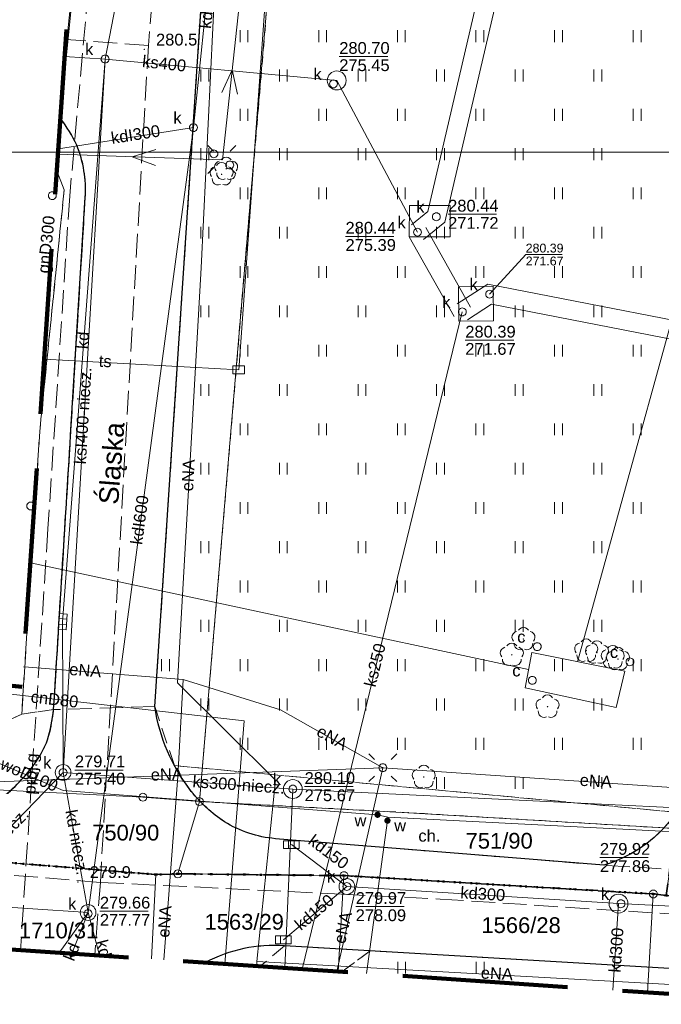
# Model space of a CAD drawing. Extents: x 0 to 6568752, y 0 to 5584302.
# Tile 5 of 74: x 6568253 to 6568293, y 5583946 to 5584008. Entities that reach past the tile are written whole.
import ezdxf
from ezdxf.enums import TextEntityAlignment as Align

# ---------------------------------------------------------------- set-up
doc = ezdxf.new("R2010")
doc.units = 0
doc.header["$PDSIZE"] = 0.75
for name, pattern in [('KROPK2', [1, 0.05, -0.95]), ('KROPK2-2-2', [3.49, 1, -0.47, 0.05, -0.47, 1, -0.5]), ('PRZER1-1', [1, 0.5, -0.5]), ('PRZER2-1', [1.5, 1, -0.5]), ('PRZER3-1', [2, 1.5, -0.5])]:
    doc.linetypes.add(name, pattern=pattern)
doc.layers.get('0').update_dxf_attribs({"linetype": 'CONTINUOUS'})
doc.layers.get('Defpoints').update_dxf_attribs({"linetype": 'CONTINUOUS'})
for name, color, linetype, lineweight in [('EGDE', 7, 'CONTINUOUS', 18), ('EGDE_O', 7, 'CONTINUOUS', 18), ('EGPG', 7, 'CONTINUOUS', 18), ('GELULI_O', 7, 'CONTINUOUS', 18), ('GESGPS', 7, 'CONTINUOUS', 35), ('GESJAE', 7, 'CONTINUOUS', 50), ('GUPPRZ_O', 7, 'CONTINUOUS', 18), ('OTKC', 7, 'CONTINUOUS', 18), ('OTKC_O', 7, 'CONTINUOUS', 18), ('OTKJ', 7, 'CONTINUOUS', 18), ('OTKK', 7, 'CONTINUOUS', 25), ('OTRN', 7, 'CONTINUOUS', 13), ('OTRN_O', 7, 'CONTINUOUS', 13), ('OTZT', 7, 'CONTINUOUS', 18), ('ramka sekcji', 7, 'CONTINUOUS', 18), ('SUEO', 7, 'CONTINUOUS', 18), ('SUPK', 7, 'CONTINUOUS', 18), ('SUPW', 7, 'CONTINUOUS', 18), ('SUPW_O', 7, 'CONTINUOUS', 18), ('zakres', 6, 'PRZER3-1', 106)]:
    doc.layers.add(name, color=color, linetype=linetype, lineweight=lineweight)
for name, color, linetype, lineweight, true_color in [('EGUG', 7, 'CONTINUOUS', 18, 0x008000), ('GELULI', 7, 'CONTINUOUS', 18, 0xfeffff), ('OTZL', 7, 'CONTINUOUS', 18, 0x008000), ('SUCP', 7, 'CONTINUOUS', 18, 0xd200d2), ('SUCP_O', 7, 'CONTINUOUS', 18, 0xd200d2), ('SUEP', 1, 'CONTINUOUS', 18, 0xff0000), ('SUEP_O', 1, 'CONTINUOUS', 18, 0xff0000), ('SUGP', 7, 'CONTINUOUS', 18, 0xbfbf00), ('SUGP_O', 7, 'CONTINUOUS', 18, 0xbfbf00), ('SUKK', 7, 'CONTINUOUS', 18, 0x803300), ('SUKP', 7, 'CONTINUOUS', 18, 0x803300), ('SUKP_O', 7, 'CONTINUOUS', 18, 0x803300), ('SUKS', 7, 'CONTINUOUS', 18, 0x803300), ('SUKS_O', 7, 'CONTINUOUS', 18, 0x803300), ('SUTP', 7, 'CONTINUOUS', 18, 0xff9100), ('SUTP_O', 7, 'CONTINUOUS', 18, 0xff9100), ('SUWP', 5, 'CONTINUOUS', 18, 0x0000ff), ('SUWP_O', 5, 'CONTINUOUS', 18, 0x0000ff), ('SUWW', 5, 'CONTINUOUS', 18, 0x0000ff), ('SUWW_O', 5, 'CONTINUOUS', 18, 0x0000ff)]:
    doc.layers.add(name, color=color, linetype=linetype, lineweight=lineweight, true_color=true_color)
doc.styles.add('Arial', font='arial.ttf')
doc.styles.add('GEO-INFO', font='arial.ttf')
doc.dimstyles.get("Standard").update_dxf_attribs({"dimtxt": 0.18, "dimasz": 0.18, "dimexe": 0.18, "dimexo": 0.0625, "dimgap": 0.09, "dimtad": 0, "dimtih": 1, "dimtoh": 1, "dimdec": 4, "dimzin": 0, "dimdsep": 46, "dimtxsty": 'Standard', "dimcen": 0.09, "dimadec": 0, "dimazin": 0, "dimtfac": 1, "dimtdec": 4, "dimtofl": 0, "dimtmove": 0, "dimatfit": 3, "dimfxl": 0, "dimtolj": 1, "dimtzin": 0, "dimarcsym": 0})

# ---------------------------------------------------------------- blocks, each defined once
blk = doc.blocks.new('D_GSPRDL1')
blk.add_hatch(color=0).paths.add_polyline_path([(0, -0.045), (0.013906, -0.042798), (0.02645, -0.036406), (0.036406, -0.02645), (0.042798, -0.013906), (0.045, 0), (0.042798, 0.013906), (0.036406, 0.02645), (0.02645, 0.036406), (0.013906, 0.042798), (0, 0.045), (-0.013906, 0.042798), (-0.02645, 0.036406), (-0.036406, 0.02645), (-0.042798, 0.013906), (-0.045, 0), (-0.042798, -0.013906), (-0.036406, -0.02645), (-0.02645, -0.036406), (-0.013906, -0.042798)])
at = {"color": 0}
for points in [[(-0.324277, 0.563333), (-0.240553, 0.662679), (-0.127956, 0.727494), (0, 0.75), (0.127956, 0.727494), (0.240553, 0.662679), (0.324277, 0.563333)], [(-0.635969, -0.134326), (-0.70458, -0.024001), (-0.731429, 0.103115), (-0.713292, 0.231763), (-0.652348, 0.346501), (-0.55591, 0.433559), (-0.435555, 0.482485)], [(0.435555, 0.482485), (0.55591, 0.433559), (0.652348, 0.346501), (0.713292, 0.231763), (0.731429, 0.103115), (0.70458, -0.024001), (0.635969, -0.134326)], [(-0.068773, -0.646351), (-0.194901, -0.677512), (-0.324092, -0.663766), (-0.440839, -0.606763), (-0.531129, -0.513345), (-0.584125, -0.394725), (-0.593465, -0.265141)], [(0.593465, -0.265141), (0.584125, -0.394725), (0.531129, -0.513345), (0.440839, -0.606763), (0.324092, -0.663766), (0.194901, -0.677512), (0.068773, -0.646351)]]:
    blk.add_lwpolyline(points, dxfattribs=at)
blk = doc.blocks.new('D_GSPWPN1')
blk.add_hatch(color=0).paths.add_polyline_path([(-0.045, 0), (-0.043467, -0.011647), (-0.038971, -0.0225), (-0.03182, -0.03182), (-0.0225, -0.038971), (-0.011647, -0.043467), (0, -0.045), (0.011647, -0.043467), (0.0225, -0.038971), (0.03182, -0.03182), (0.038971, -0.0225), (0.043467, -0.011647), (0.045, 0), (0.043467, 0.011647), (0.038971, 0.0225), (0.03182, 0.03182), (0.0225, 0.038971), (0.011647, 0.043467), (0, 0.045), (-0.011647, 0.043467), (-0.0225, 0.038971), (-0.03182, 0.03182), (-0.038971, 0.0225), (-0.043467, 0.011647)])
blk = doc.blocks.new('D_GUPIKP1_3')
at = {"color": 0}
blk.add_lwpolyline([(0.375, -0.25), (-0.375, -0.25), (-0.375, 0.25), (0.375, 0.25)], close=True, dxfattribs=at)
blk = doc.blocks.new('D_GUPWZA1')
blk.add_hatch(color=0).paths.add_polyline_path([(-0.2, 0), (-0.193185, -0.051764), (-0.173205, -0.1), (-0.141421, -0.141421), (-0.1, -0.173205), (-0.051764, -0.193185), (0, -0.2), (0.051764, -0.193185), (0.1, -0.173205), (0.141421, -0.141421), (0.173205, -0.1), (0.193185, -0.051764), (0.2, 0), (0.193185, 0.051764), (0.173205, 0.1), (0.141421, 0.141421), (0.1, 0.173205), (0.051764, 0.193185), (0, 0.2), (-0.051764, 0.193185), (-0.1, 0.173205), (-0.141421, 0.141421), (-0.173205, 0.1), (-0.193185, 0.051764)])
blk = doc.blocks.new('D_GUPIWZ1_1')
at = {"color": 0}
blk.add_lwpolyline([(0, 0.25), (0.064705, 0.241481), (0.125, 0.216506), (0.176777, 0.176777), (0.216506, 0.125), (0.241481, 0.064705), (0.25, 0), (0.241481, -0.064705), (0.216506, -0.125), (0.176777, -0.176777), (0.125, -0.216506), (0.064705, -0.241481), (0, -0.25), (-0.064705, -0.241481), (-0.125, -0.216506), (-0.176777, -0.176777), (-0.216506, -0.125), (-0.241481, -0.064705), (-0.25, 0), (-0.241481, 0.064705), (-0.216506, 0.125), (-0.176777, 0.176777), (-0.125, 0.216506), (-0.064705, 0.241481)], close=True, dxfattribs=at)
blk = doc.blocks.new('D_GUPKKS1')
at = {"color": 0}
blk.add_lwpolyline([(0.5, -0.25), (-0.5, -0.25), (-0.5, 0.25), (0.5, 0.25)], close=True, dxfattribs=at)
for points in [[(-0.175, -0.25), (-0.175, 0.25)], [(0.175, -0.25), (0.175, 0.25)]]:
    blk.add_lwpolyline(points, dxfattribs=at)
blk = doc.blocks.new('D_GUPKSD1_1')
at = {"color": 0}
blk.add_lwpolyline([(0, 0.25), (0.064705, 0.241481), (0.125, 0.216506), (0.176777, 0.176777), (0.216506, 0.125), (0.241481, 0.064705), (0.25, 0), (0.241481, -0.064705), (0.216506, -0.125), (0.176777, -0.176777), (0.125, -0.216506), (0.064705, -0.241481), (0, -0.25), (-0.064705, -0.241481), (-0.125, -0.216506), (-0.176777, -0.176777), (-0.216506, -0.125), (-0.241481, -0.064705), (-0.25, 0), (-0.241481, 0.064705), (-0.216506, 0.125), (-0.176777, 0.176777), (-0.125, 0.216506), (-0.064705, 0.241481)], close=True, dxfattribs=at)
blk = doc.blocks.new('D_GEPPGD1_1')
at = {"color": 0}
blk.add_lwpolyline([(0, 0.25), (0.077254, 0.237764), (0.146946, 0.202254), (0.202254, 0.146946), (0.237764, 0.077254), (0.25, 0), (0.237764, -0.077254), (0.202254, -0.146946), (0.146946, -0.202254), (0.077254, -0.237764), (0, -0.25), (-0.077254, -0.237764), (-0.146946, -0.202254), (-0.202254, -0.146946), (-0.237764, -0.077254), (-0.25, 0), (-0.237764, 0.077254), (-0.202254, 0.146946), (-0.146946, 0.202254), (-0.077254, 0.237764)], close=True, dxfattribs=at)
blk = doc.blocks.new('D_GEPPGD1_2')
blk.add_hatch(color=0).paths.add_polyline_path([(0, -0.045), (0.013906, -0.042798), (0.02645, -0.036406), (0.036406, -0.02645), (0.042798, -0.013906), (0.045, 0), (0.042798, 0.013906), (0.036406, 0.02645), (0.02645, 0.036406), (0.013906, 0.042798), (0, 0.045), (-0.013906, 0.042798), (-0.02645, 0.036406), (-0.036406, 0.02645), (-0.042798, 0.013906), (-0.045, 0), (-0.042798, -0.013906), (-0.036406, -0.02645), (-0.02645, -0.036406), (-0.013906, -0.042798)])
blk = doc.blocks.new('D_GUPELA2')
blk.add_hatch(color=0).paths.add_polyline_path([(-0.001087, 0.044987), (0.011881, 0.043403), (0.021281, 0.03965), (0.030065, 0.033482), (0.038133, 0.023893), (0.043117, 0.012881), (0.044986, 0.001113), (0.044323, -0.007777), (0.040557, -0.019497), (0.033417, -0.030138), (0.024849, -0.037517), (0.013788, -0.042836), (0.002013, -0.044955), (-0.00982, -0.043916), (-0.020466, -0.040077), (-0.029541, -0.033946), (-0.036867, -0.025804), (-0.04187, -0.01649), (-0.04461, -0.005909), (-0.044532, 0.006476), (-0.041285, 0.017903), (-0.034764, 0.028574), (-0.024479, 0.03776), (-0.013449, 0.042943)])
at = {"color": 0}
for points in [[(-0.883883, 0.883883), (-0.53033, 0.53033)], [(0.883883, 0.883883), (0.53033, 0.53033)], [(-0.883883, -0.883883), (-0.53033, -0.53033)], [(0.883883, -0.883883), (0.53033, -0.53033)]]:
    blk.add_lwpolyline(points, dxfattribs=at)
blk = doc.blocks.new('D_GUPELA1')
at = {"color": 0}
blk.add_lwpolyline([(0, 0.25), (0.064705, 0.241481), (0.125, 0.216506), (0.176777, 0.176777), (0.216506, 0.125), (0.241481, 0.064705), (0.25, 0), (0.241481, -0.064705), (0.216506, -0.125), (0.176777, -0.176777), (0.125, -0.216506), (0.064705, -0.241481), (0, -0.25), (-0.064705, -0.241481), (-0.125, -0.216506), (-0.176777, -0.176777), (-0.216506, -0.125), (-0.241481, -0.064705), (-0.25, 0), (-0.241481, 0.064705), (-0.216506, 0.125), (-0.176777, 0.176777), (-0.125, 0.216506), (-0.064705, 0.241481)], close=True, dxfattribs=at)
blk = doc.blocks.new('D_SUEP1')
at = {"color": 0}
blk.add_lwpolyline([(-0.75, -0.5), (0.75, 0), (-0.75, 0.5)], dxfattribs=at)
blk = doc.blocks.new('D_GSSUTR1')
at = {"color": 0}
for points in [[(-0.25666, 0.36165), (-0.25666, -0.38835)], [(0.24334, -0.38835), (0.24334, 0.36165)]]:
    blk.add_lwpolyline(points, dxfattribs=at)
blk = doc.blocks.new('*D45')
at = {"layer": 'Defpoints', "color": 0}
for p in [(6568647.5, 5584150), (6568650, 5584150), (0, 0)]:
    blk.add_point(p, dxfattribs=at)
at = {"layer": 'ramka sekcji', "color": 0, "lineweight": -2}
blk.add_line((6568649.938, 5584150), (6568647.5, 5584150), dxfattribs=at)
at = {"layer": 'ramka sekcji', "color": 0, "insert": (6568644.106, 5584150), "char_height": 0.75, "attachment_point": 5, "style": 'GEO-INFO'}
blk.add_mtext('\\A1;5584150.0000', dxfattribs=at)
blk = doc.blocks.new('*D46')
at = {"layer": 'Defpoints', "color": 0}
for p in [(6568650, 5584152.5), (6568650, 5584150), (0, 0)]:
    blk.add_point(p, dxfattribs=at)
at = {"layer": 'ramka sekcji', "color": 0, "lineweight": -2}
blk.add_line((6568650, 5584150.062), (6568650, 5584152.5), dxfattribs=at)
at = {"layer": 'ramka sekcji', "color": 0, "insert": (6568650, 5584155.896), "char_height": 0.75, "attachment_point": 5, "rotation": 90, "style": 'GEO-INFO'}
blk.add_mtext('\\A1;6568650.0000', dxfattribs=at)
blk = doc.blocks.new('*D47')
at = {"layer": 'Defpoints', "color": 0}
for p in [(6568250, 5584200), (6568252.5, 5584200), (0, 0)]:
    blk.add_point(p, dxfattribs=at)
at = {"layer": 'ramka sekcji', "color": 0, "lineweight": -2}
blk.add_line((6568250.062, 5584200), (6568252.5, 5584200), dxfattribs=at)
at = {"layer": 'ramka sekcji', "color": 0, "insert": (6568255.894, 5584200), "char_height": 0.75, "attachment_point": 5, "style": 'GEO-INFO'}
blk.add_mtext('\\A1;5584200.0000', dxfattribs=at)

msp = doc.modelspace()

# ---------------------------------------------------------------- linework, layer by layer
at = {"layer": 'EGDE', "linetype": 'Continuous', "elevation": 10.22}
for points in [[(6568313.01263, 5584273.831), (6568310.11, 5584225.76), (6568304.98, 5584210.19), (6568294.18308, 5584175.87843), (6568288.97096, 5584157.39984), (6568285.97392, 5584140.08989), (6568280.79901, 5584114.07121), (6568278.61678, 5584101.82214), (6568277.46122, 5584095.26675), (6568274.3496, 5584077.53529), (6568271.58328, 5584050.08752), (6568268.42617, 5584011.06381), (6568263.9809, 5583958.70246)], [(6568249.79986, 5583959.50681), (6568260.38712, 5583958.97618), (6568263.9809, 5583958.70246), (6568262.61008, 5583954.10444), (6568261.2106, 5583954.0564), (6568251.21944, 5583954.86774), (6568249.43294, 5583955.01221)], [(6568263.9809, 5583958.70246), (6568260.38712, 5583958.97618), (6568249.79986, 5583959.50681)], [(6568250.80231, 5583949.3752), (6568251.21944, 5583954.86774), (6568261.2106, 5583954.0564), (6568260.92788, 5583948.69127)], [(6568260.92788, 5583948.69127), (6568261.2106, 5583954.0564)], [(6568261.2106, 5583954.0564), (6568262.61008, 5583954.10444), (6568273.1723, 5583953.99051), (6568272.80464, 5583947.88906)], [(6568272.80464, 5583947.88906), (6568273.1723, 5583953.99051)], [(6568273.1723, 5583953.99051), (6568292.84874, 5583952.82392), (6568292.46984, 5583946.56078)], [(6568292.46984, 5583946.56078), (6568292.84874, 5583952.82392)], [(6568292.84874, 5583952.82392), (6568293.66008, 5583952.72437), (6568329.64942, 5583950.6479), (6568329.25646, 5583944.07604)]]:
    msp.add_lwpolyline(points, dxfattribs=at)
for points in [[(6568295.92847, 5583986.21622), (6568294.32233, 5583957.98331), (6568294.26523, 5583956.9825), (6568277.26098, 5583957.9935), (6568263.9809, 5583958.70246), (6568268.42617, 5584011.06381), (6568271.58328, 5584050.08752), (6568274.3496, 5584077.53529), (6568277.46122, 5584095.26675), (6568302.13672, 5584090.3243), (6568300.13923, 5584056.76596)], [(6568263.9809, 5583958.70246), (6568277.26098, 5583957.9935), (6568294.26523, 5583956.9825), (6568293.66008, 5583952.72437), (6568292.84874, 5583952.82392), (6568273.1723, 5583953.99051), (6568262.61008, 5583954.10444)]]:
    msp.add_lwpolyline(points, close=True, dxfattribs=at)
at = {"layer": 'EGUG', "linetype": 'PRZER1-1', "lineweight": 18, "elevation": 10.08}
for points in [[(6568482.90911, 5583944.55214), (6568370.44353, 5583952.88368), (6568294.32233, 5583957.98331), (6568294.26523, 5583956.9825), (6568277.26098, 5583957.9935), (6568263.9809, 5583958.70246), (6568268.42617, 5584011.06381), (6568271.58328, 5584050.08752), (6568274.3496, 5584077.53529), (6568277.46122, 5584095.26675), (6568302.13672, 5584090.3243), (6568320.72616, 5584086.59352), (6568329.45932, 5584084.84591), (6568374.48985, 5584081.95589), (6568374.92948, 5584088.19204), (6568375.19, 5584092.43), (6568377.65, 5584132.3), (6568371.2, 5584132.71), (6568369.87809, 5584134.81056), (6568369.45834, 5584137.11533), (6568375.25714, 5584238.8479)], [(6568268.42617, 5584011.06381), (6568263.9809, 5583958.70246), (6568277.26098, 5583957.9935), (6568294.26523, 5583956.9825), (6568294.32233, 5583957.98331), (6568370.44353, 5583952.88368), (6568482.90911, 5583944.55214)], [(6568593.99258, 5583935.5803), (6568581.68298, 5583936.28424), (6568555.7519, 5583937.77022), (6568518.83334, 5583939.77466), (6568501.75009, 5583940.70461), (6568484.61672, 5583941.64391), (6568470.18479, 5583942.48802), (6568455.74272, 5583943.342), (6568440.05974, 5583944.25999), (6568422.02493, 5583945.3077), (6568384.89553, 5583947.37946), (6568347.08402, 5583949.61245), (6568329.64942, 5583950.6479), (6568293.66008, 5583952.72437), (6568292.84874, 5583952.82392), (6568273.1723, 5583953.99051), (6568262.61008, 5583954.10444), (6568261.2106, 5583954.0564), (6568251.21944, 5583954.86774), (6568249.43294, 5583955.01221)], [(6568249.43294, 5583955.01221), (6568251.21944, 5583954.86774), (6568261.2106, 5583954.0564), (6568262.61008, 5583954.10444), (6568273.1723, 5583953.99051), (6568292.84874, 5583952.82392), (6568293.66008, 5583952.72437), (6568329.64942, 5583950.6479), (6568347.08402, 5583949.61245), (6568384.89553, 5583947.37946), (6568422.02493, 5583945.3077), (6568440.05974, 5583944.25999), (6568455.74272, 5583943.342), (6568470.18479, 5583942.48802), (6568484.61672, 5583941.64391), (6568501.75009, 5583940.70461), (6568518.83334, 5583939.77466), (6568555.7519, 5583937.77022), (6568581.68298, 5583936.28424), (6568593.99258, 5583935.5803)]]:
    msp.add_lwpolyline(points, dxfattribs=at)
at = {"layer": 'GELULI', "linetype": 'PRZER3-1', "lineweight": 18, "elevation": 9.97}
for points in [[(6568319.19104, 5584273.59118), (6568317.37316, 5584268.23555), (6568309.68055, 5584250.53856), (6568289.86245, 5584190.47418), (6568285.07942, 5584172.75901), (6568279.69204, 5584149.0357), (6568272.77184, 5584111.16796), (6568271.26664, 5584099.36855), (6568266.94368, 5584075.42787), (6568264.14881, 5584047.52502), (6568260.73474, 5584006.78646), (6568257.68002, 5583953.56117), (6568257.32084, 5583948.9349)], [(6568260.73474, 5584006.78646), (6568255.47813, 5584007.17226)], [(6568257.68002, 5583953.56117), (6568249.36957, 5583954.23595)], [(6568257.68002, 5583953.56117), (6568273.02018, 5583952.80804), (6568279.28752, 5583952.50034), (6568361.27954, 5583947.19007), (6568366.57688, 5583946.84984), (6568459.54165, 5583940.8789), (6568479.59264, 5583939.22807), (6568523.93079, 5583935.57764), (6568539.24255, 5583934.31701), (6568593.60366, 5583930.81428)]]:
    msp.add_lwpolyline(points, dxfattribs=at)
at = {"layer": 'GESGPS', "linetype": 'KROPK2-2-2', "lineweight": 35, "elevation": 10.1}
for points in [[(6568361.59535, 5584252.09289), (6568361.26341, 5584250.74162), (6568355.87516, 5584228.80739), (6568343.88997, 5584180.27922), (6568337.0279, 5584152.47866), (6568332.74, 5584135.02), (6568331.91463, 5584131.76118), (6568322.71334, 5584094.57975), (6568320.72616, 5584086.59352), (6568319.9193, 5584083.24287), (6568307.93382, 5584034.73468), (6568295.92847, 5583986.21622), (6568294.32233, 5583957.98331), (6568294.26523, 5583956.9825), (6568293.66008, 5583952.72437), (6568292.84874, 5583952.82392), (6568273.1723, 5583953.99051), (6568262.61008, 5583954.10444), (6568261.2106, 5583954.0564), (6568251.21944, 5583954.86774), (6568249.43294, 5583955.01221)], [(6568249.43294, 5583955.01221), (6568251.21944, 5583954.86774), (6568261.2106, 5583954.0564), (6568262.61008, 5583954.10444), (6568273.1723, 5583953.99051), (6568292.84874, 5583952.82392), (6568293.66008, 5583952.72437), (6568329.64942, 5583950.6479), (6568347.08402, 5583949.61245), (6568384.89553, 5583947.37946), (6568422.02493, 5583945.3077), (6568440.05974, 5583944.25999), (6568455.74272, 5583943.342), (6568470.18479, 5583942.48802), (6568484.61672, 5583941.64391), (6568501.75009, 5583940.70461), (6568518.83334, 5583939.77466), (6568555.7519, 5583937.77022), (6568581.68298, 5583936.28424), (6568593.99258, 5583935.5803)]]:
    msp.add_lwpolyline(points, dxfattribs=at)
at = {"layer": 'GESJAE', "linetype": 'KROPK2', "lineweight": 50, "elevation": 10.22}
for points in [[(6568593.99258, 5583935.5803), (6568581.68298, 5583936.28424), (6568555.7519, 5583937.77022), (6568518.83334, 5583939.77466), (6568501.75009, 5583940.70461), (6568484.61672, 5583941.64391), (6568470.18479, 5583942.48802), (6568455.74272, 5583943.342), (6568440.05974, 5583944.25999), (6568422.02493, 5583945.3077), (6568384.89553, 5583947.37946), (6568347.08402, 5583949.61245), (6568329.64942, 5583950.6479), (6568293.66008, 5583952.72437), (6568292.84874, 5583952.82392), (6568273.1723, 5583953.99051), (6568262.61008, 5583954.10444), (6568261.2106, 5583954.0564), (6568251.21944, 5583954.86774), (6568249.43294, 5583955.01221)], [(6568249.43294, 5583955.01221), (6568251.21944, 5583954.86774), (6568261.2106, 5583954.0564), (6568262.61008, 5583954.10444), (6568273.1723, 5583953.99051), (6568292.84874, 5583952.82392), (6568293.66008, 5583952.72437), (6568329.64942, 5583950.6479), (6568347.08402, 5583949.61245), (6568384.89553, 5583947.37946), (6568422.02493, 5583945.3077), (6568440.05974, 5583944.25999), (6568455.74272, 5583943.342), (6568470.18479, 5583942.48802), (6568484.61672, 5583941.64391), (6568501.75009, 5583940.70461), (6568518.83334, 5583939.77466), (6568555.7519, 5583937.77022), (6568581.68298, 5583936.28424), (6568593.99258, 5583935.5803)]]:
    msp.add_lwpolyline(points, dxfattribs=at)
at = {"layer": 'GUPPRZ_O', "linetype": 'Continuous', "lineweight": 13, "elevation": 10.8, "flags": 128}
for points in [[(6568272.87389, 5584006.07771), (6568275.95389, 5584006.07771)], [(6568279.8, 5583996.04554), (6568282.88, 5583996.04554)], [(6568273.27171, 5583994.64257), (6568276.35171, 5583994.64257)], [(6568282.4371, 5583990.96665), (6568284.73349, 5583993.48719), (6568287.05349, 5583993.48719)], [(6568280.88964, 5583988.0343), (6568283.96964, 5583988.0343)], [(6568256.06, 5583960.70554), (6568259.14, 5583960.70554)], [(6568270.67187, 5583959.6486), (6568273.75187, 5583959.6486)], [(6568289.45077, 5583955.14155), (6568292.53077, 5583955.14155)], [(6568273.92038, 5583952.01712), (6568277.00038, 5583952.01712)], [(6568257.65, 5583951.72554), (6568260.73, 5583951.72554)]]:
    msp.add_lwpolyline(points, dxfattribs=at)
at = {"layer": 'OTKC', "linetype": 'PRZER2-1', "lineweight": 18, "elevation": 10.18}
for points in [[(6568255.13861, 5584002.14116, -0.01334206), (6568255.42, 5584001.76, -0.05908629), (6568256.18, 5584000.44, -0.11400646), (6568256.72, 5583997.13), (6568255.79, 5583982), (6568254.8, 5583966.02), (6568254.71, 5583964.55), (6568252.68, 5583964.26), (6568253.82, 5583982.23), (6568255.38, 5583997.6), (6568254.91454, 5583998.82088)], [(6568250.12057, 5583963.43545), (6568250.87656, 5583963.39521), (6568252.68, 5583964.26), (6568254.71, 5583964.55, -0.0165862), (6568254.59, 5583963.76, -0.05399036), (6568254.32, 5583962.62, -0.04959622), (6568253.63, 5583961.29, -0.07109688), (6568251.5, 5583959.01), (6568249.77142, 5583959.15845)]]:
    msp.add_lwpolyline(points, format="xyb", dxfattribs=at)
msp.add_lwpolyline([(6568268.81, 5583956.34, -0.11600079), (6568265.57, 5583957.41, -0.12527979), (6568262.39, 5583960.99), (6568294.32, 5583958.02, -0.17096594), (6568289.71, 5583954.65)], format="xyb", close=True, dxfattribs=at)
msp.add_lwpolyline([(6568273.03048, 5583947.8738), (6568274.83854, 5583949.21025), (6568269.39, 5583949.53), (6568267.84975, 5583948.22373)], dxfattribs=at)
at = {"layer": 'OTKJ', "linetype": 'PRZER3-1', "lineweight": 18, "elevation": 10.18}
for points in [[(6568265.58, 5584031.75), (6568261.14, 5583964.74), (6568254.71, 5583964.55), (6568254.8, 5583966.02), (6568255.79, 5583982), (6568256.72, 5583997.13, 0.06243338), (6568256.61, 5583998.98, 0.05904139), (6568256.18, 5584000.44, 0.0563499), (6568255.13864, 5584002.14169)], [(6568305.32, 5583953.68), (6568289.71, 5583954.65, 0.29217785), (6568295.74, 5583961.67)]]:
    msp.add_lwpolyline(points, format="xyb", dxfattribs=at)
msp.add_lwpolyline([(6568411.48, 5583940.34), (6568402.93, 5583940.93), (6568396.38, 5583941.36), (6568390.98789, 5583941.71091), (6568361.96, 5583943.6), (6568345.31, 5583944.72), (6568344.62, 5583944.76), (6568343.37, 5583944.84), (6568312.52, 5583946.82), (6568294.95, 5583948.03), (6568274.83854, 5583949.21025), (6568269.39, 5583949.53)], dxfattribs=at)
at = {"layer": 'OTKK', "linetype": 'Continuous', "lineweight": 25, "elevation": 10.18}
for points in [[(6568366.17994, 5583966.25595), (6568362.14, 5583966.51), (6568313.68, 5583969.67), (6568310.89, 5583969.83), (6568296.58, 5583970.72), (6568295.74, 5583961.67, -0.29217785), (6568289.71, 5583954.65), (6568268.81, 5583956.34, -0.11600079), (6568265.57, 5583957.41, -0.07423973), (6568263.46, 5583959.35, -0.12887514), (6568261.14, 5583964.74), (6568265.58, 5584031.75), (6568268.21, 5584056.6), (6568269.75, 5584068.54), (6568273.31, 5584093.29, -0.47390876), (6568276.89, 5584095.36), (6568330.51, 5584084.83)], [(6568249.67183, 5583957.93857, 0.01624603), (6568250.14, 5583958.17, 0.09867863), (6568252.67, 5583960.1, 0.10046338), (6568254.32, 5583962.62, 0.04092811), (6568254.71, 5583964.55, -0.0003626), (6568255.79, 5583982), (6568256.72, 5583997.13, 0.11400646), (6568256.18, 5584000.44, 0.0563499), (6568255.13864, 5584002.14169)], [(6568298.05683, 5583946.18341, 0.17333578), (6568294.95, 5583948.03), (6568269.39, 5583949.53, 0.14058133), (6568264.35766, 5583948.4596)]]:
    msp.add_lwpolyline(points, format="xyb", dxfattribs=at)
at = {"layer": 'OTZT', "color": 7, "linetype": 'PRZER2-1', "lineweight": 18, "elevation": 10.1}
for points in [[(6568367.51, 5584022.93), (6568366.11, 5584001.95), (6568364.74, 5584000.19), (6568310.89, 5583969.83), (6568296.58, 5583970.72), (6568295.74, 5583961.67), (6568294.32, 5583958.02), (6568262.39, 5583960.99), (6568261.14, 5583964.74), (6568265.58, 5584031.75)], [(6568254.91454, 5583998.82088), (6568255.38, 5583997.6), (6568253.82, 5583982.23), (6568252.68, 5583964.26), (6568250.87656, 5583963.39521), (6568250.12057, 5583963.43545)], [(6568274.83854, 5583949.21025), (6568273.03048, 5583947.8738)]]:
    msp.add_lwpolyline(points, dxfattribs=at)
for points in [[(6568264.35766, 5583948.4596, -0.14058133), (6568269.39, 5583949.53), (6568267.84975, 5583948.22373)], [(6568298.05683, 5583946.18341, 0.17333578), (6568294.95, 5583948.03), (6568274.83854, 5583949.21025)]]:
    msp.add_lwpolyline(points, format="xyb", dxfattribs=at)
at = {"layer": 'ramka sekcji'}
msp.add_line((6568400, 5584000), (6568239.20424, 5584000), dxfattribs=at)
at = {"layer": 'SUCP', "linetype": 'Continuous', "lineweight": 18, "elevation": 10.14}
for points in [[(6568296.94857, 5583999.93279), (6568288.01673, 5583967.59265)], [(6568284.92015, 5583967.10646), (6568253.2317, 5583973.88449)], [(6568250.30709, 5583965.7203), (6568266.82437, 5583963.82629), (6568265.58658, 5583948.3766)]]:
    msp.add_lwpolyline(points, dxfattribs=at)
at = {"layer": 'SUEP', "linetype": 'Continuous', "lineweight": 18, "elevation": 10.14}
for points in [[(6568276.06979, 5584093.81871), (6568272.23, 5584060.56), (6568268.71018, 5584029.73457), (6568265.44424, 5583999.50741), (6568254.98592, 5583999.87866)], [(6568256.17146, 5584017.44607), (6568256.4417, 5584017.54991), (6568265.27821, 5584017.09372), (6568264.0933, 5583992.64655), (6568262.58344, 5583966.25504), (6568268.82381, 5583960.05496), (6568267.64219, 5583948.53883)], [(6568252.78523, 5583967.26864), (6568253.0999, 5583967.25294)], [(6568262.95082, 5583966.45979), (6568253.0999, 5583967.25294)], [(6568261.7192, 5583948.63782), (6568262.60028, 5583960.29479), (6568262.95082, 5583966.45979)], [(6568262.95082, 5583966.45979), (6568269.13602, 5583964.53933), (6568275.64401, 5583960.85289)], [(6568275.64401, 5583960.85289), (6568249.8336, 5583959.92012)], [(6568275.64401, 5583960.85289), (6568272.71545, 5583947.89508)], [(6568373.5, 5583954.14), (6568348.4865, 5583955.94402), (6568332.19594, 5583956.98221), (6568302.73068, 5583959.01073), (6568275.64401, 5583960.85289)], [(6568267.64219, 5583948.53883), (6568267.63063, 5583948.23853)], [(6568473.29386, 5583934.34709), (6568473.16984, 5583934.35584), (6568449.33485, 5583936.15886), (6568422.479, 5583938.01297), (6568402.73022, 5583939.35862), (6568381.74001, 5583940.80828), (6568355.01339, 5583942.72407), (6568327.45479, 5583944.78916), (6568298.14637, 5583946.83171), (6568267.64219, 5583948.53883)]]:
    msp.add_lwpolyline(points, dxfattribs=at)
at = {"layer": 'SUGP', "linetype": 'PRZER3-1', "lineweight": 18, "elevation": 10.14}
msp.add_lwpolyline([(6568257.44636, 5584016.26156), (6568255.7306, 5583997.21539), (6568254.34893, 5583976.05089), (6568252.59814, 5583949.2539)], dxfattribs=at)
at = {"layer": 'SUGP', "linetype": 'Continuous', "lineweight": 18, "elevation": 10.14}
msp.add_lwpolyline([(6568255.18225, 5584002.78783), (6568256.5219, 5584016.12427)], dxfattribs=at)
at = {"layer": 'SUKP', "linetype": 'Continuous', "lineweight": 18, "elevation": 10.14}
for points in [[(6568329.71967, 5584200.00489), (6568322.68649, 5584159.52609), (6568312.37167, 5584122.28348), (6568312.05886, 5584121.21045), (6568295.69462, 5584069.91304), (6568288.61341, 5584039.63522), (6568278.51199, 5583996.22529), (6568277.47048, 5583995.37472)], [(6568330.90196, 5584199.79947), (6568323.85869, 5584159.26259), (6568313.52598, 5584121.95539), (6568313.20669, 5584120.86012), (6568296.85228, 5584069.59355), (6568289.78203, 5584039.36259), (6568279.58801, 5583995.55471), (6568278.22952, 5583994.44528)], [(6568259.46, 5584013.58), (6568257.98176, 5584005.91885)], [(6568263.59834, 5584001.56087), (6568264.7331, 5584012.47472)], [(6568257.98176, 5584005.91885), (6568255.28, 5583970.14), (6568255.31, 5583960.55)], [(6568257.98176, 5584005.91885), (6568255.31, 5583960.55)], [(6568255.40523, 5584006.09193), (6568257.98176, 5584005.91885)], [(6568257.98176, 5584005.91885), (6568272.71451, 5584004.55949), (6568277.85, 5583994.91)], [(6568255.00812, 5584000.20765), (6568263.59834, 5584001.56087)], [(6568256.90154, 5583951.64498), (6568263.59834, 5584001.56087)], [(6568278.37303, 5583995.20401), (6568281.22303, 5583990.13401)], [(6568277.32697, 5583994.61599), (6568280.17697, 5583989.54599)], [(6568280.37351, 5583990.34339), (6568282.31396, 5583991.60192), (6568318.90738, 5583984.47181), (6568350.87811, 5583977.50525), (6568403.55573, 5583968.40813), (6568403.16129, 5583965.85161)], [(6568281.02649, 5583989.33661), (6568282.56025, 5583990.33137), (6568318.66486, 5583983.2965), (6568350.64815, 5583976.3272), (6568402.19003, 5583967.42621), (6568401.97532, 5583966.03459)], [(6568270.51129, 5583948.04396), (6568280.7, 5583989.84)], [(6568249.38499, 5583954.42476), (6568255.31, 5583960.55)], [(6568255.31, 5583960.55), (6568269.92187, 5583959.49306)], [(6568256.90154, 5583951.64498), (6568255.31, 5583960.55)], [(6568269.40276, 5583948.11884), (6568269.92187, 5583959.49306)], [(6568269.92187, 5583959.49306), (6568314.42, 5583957.33), (6568338.5, 5583955.97), (6568375.87, 5583953.7)], [(6568269.83, 5583955.96), (6568273.36, 5583953.3)], [(6568269.32, 5583949.91), (6568273.36, 5583953.3)], [(6568273.36, 5583953.3), (6568290.63687, 5583952.20966)], [(6568249.19995, 5583952.15818), (6568256.90154, 5583951.64498)], [(6568290.26325, 5583946.70982), (6568290.63687, 5583952.20966)], [(6568290.63687, 5583952.20966), (6568312.95, 5583951.09)], [(6568255.06985, 5583949.08695), (6568256.90154, 5583951.64498)], [(6568255.8615, 5583949.03347), (6568256.90154, 5583951.64498)], [(6568256.90154, 5583951.64498), (6568257.62631, 5583948.91427)]]:
    msp.add_lwpolyline(points, dxfattribs=at)
at = {"layer": 'SUPK', "linetype": 'Continuous', "lineweight": 18, "elevation": 10.14}
for points in [[(6568272.71451, 5584003.95949, -1), (6568272.71451, 5584005.15949, -1)], [(6568255.31, 5583960.05, -1), (6568255.31, 5583961.05, -1)], [(6568269.92187, 5583958.89306, -1), (6568269.92187, 5583960.09306, -1)], [(6568273.36, 5583952.8, -1), (6568273.36, 5583953.8, -1)], [(6568290.63687, 5583951.60966, -1), (6568290.63687, 5583952.80966, -1)], [(6568256.90154, 5583951.14498, -1), (6568256.90154, 5583952.14498, -1)]]:
    msp.add_lwpolyline(points, format="xyb", close=True, dxfattribs=at)
for points in [[(6568277.32697, 5583994.61599), (6568279.93416, 5583994.61599), (6568279.93416, 5583996.61235), (6568277.33875, 5583996.61235)], [(6568280.48791, 5583989.24035), (6568282.68803, 5583989.26859), (6568282.65983, 5583991.46608), (6568280.45971, 5583991.43784)], [(6568291.03, 5583966.99), (6568290.48, 5583964.69), (6568284.69, 5583965.94), (6568285.13, 5583968.17)]]:
    msp.add_lwpolyline(points, close=True, dxfattribs=at)
at = {"layer": 'SUTP', "linetype": 'Continuous', "lineweight": 18, "elevation": 10.14}
msp.add_lwpolyline([(6568274.77469, 5584086.60546), (6568274.49078, 5584066.58626), (6568271.68489, 5584036.7778), (6568268.25018, 5584010.75152), (6568266.47714, 5583986.15676), (6568254.10617, 5583986.84239)], dxfattribs=at)
at = {"layer": 'SUWP', "linetype": 'Continuous', "lineweight": 18, "elevation": 10.14}
for points in [[(6568255.30039, 5584004.53848), (6568257.67762, 5584028.179), (6568263.44795, 5584079.19839)], [(6568250.94738, 5583961.24964), (6568255.31129, 5583959.40081)], [(6568255.31129, 5583959.40081), (6568275.31, 5583957.86), (6568275.95446, 5583957.71664), (6568311.65073, 5583955.87641)], [(6568275.95446, 5583957.71664), (6568275.93743, 5583957.48641), (6568274.61607, 5583947.7667)]]:
    msp.add_lwpolyline(points, dxfattribs=at)
at = {"layer": 'zakres', "ltscale": 7}
msp.add_lwpolyline([(6568419.28314, 5584244.20999), (6568355.04246, 5584262.48696), (6568313.61581, 5584275.31799), (6568306.59555, 5584258.01123), (6568299.2612, 5584234.56823), (6568280.6299, 5584172.98146), (6568276.44824, 5584154.31965), (6568267.58948, 5584107.60505), (6568261.88828, 5584068.50066), (6568256.46359, 5584021.7748), (6568252.69909, 5583965.99225), (6568250.34937, 5583966.23815), (6568248.9828, 5583949.49809), (6568593.23088, 5583926.24598)], dxfattribs=at)

# ---------------------------------------------------------------- block references
at = {"layer": 'EGPG', "linetype": 'Continuous', "lineweight": 18}
for name, p in [('D_GEPPGD1_1', (6568254.62348, 5583997.2349, 10.24)), ('D_GEPPGD1_1', (6568253.24786, 5583977.49564, 10.24)), ('D_GEPPGD1_1', (6568260.38712, 5583958.97618, 10.24)), ('D_GEPPGD1_1', (6568263.9809, 5583958.70246, 10.24)), ('D_GEPPGD1_2', (6568277.26098, 5583957.9935, 10.24)), ('D_GEPPGD1_2', (6568261.2106, 5583954.0564, 10.24)), ('D_GEPPGD1_1', (6568262.61008, 5583954.10444, 10.24)), ('D_GEPPGD1_1', (6568273.1723, 5583953.99051, 10.24)), ('D_GEPPGD1_1', (6568292.84874, 5583952.82392, 10.24))]:
    msp.add_blockref(name, p, dxfattribs=at)
at = {"layer": 'OTRN', "linetype": 'Continuous', "lineweight": 13}
for p in [(6568260.47, 5584006.53, 10.08), (6568256.25, 5583953.59, 10.08)]:
    msp.add_blockref('D_GSPWPN1', p, dxfattribs=at)
at = {"layer": 'OTZL', "linetype": 'Continuous', "lineweight": 18}
for p in [(6568265.68, 5583998.94, 10.12), (6568265.39, 5583998.59, 10.12), (6568284.59, 5583969.03, 10.12), (6568283.85, 5583968.03, 10.12), (6568288.58, 5583968.29, 10.12), (6568289.26, 5583968.17, 10.12), (6568290.27, 5583967.87, 10.12), (6568290.6, 5583967.76, 10.12), (6568286.12, 5583964.73, 10.12), (6568278.25, 5583960.26, 10.12)]:
    msp.add_blockref('D_GSPRDL1', p, dxfattribs=at)
at = {"layer": 'OTZT', "color": 7, "linetype": 'Continuous', "lineweight": 18}
for p in [(6568266.825, 5584007.38753, 10.1), (6568271.825, 5584007.38753, 10.1), (6568276.825, 5584007.38753, 10.1), (6568281.825, 5584007.38753, 10.1), (6568286.825, 5584007.38753, 10.1), (6568291.825, 5584007.38753, 10.1), (6568264.325, 5584004.88753, 10.1), (6568269.325, 5584004.88753, 10.1), (6568274.325, 5584004.88753, 10.1), (6568279.325, 5584004.88753, 10.1), (6568284.325, 5584004.88753, 10.1), (6568289.325, 5584004.88753, 10.1), (6568266.825, 5584002.38753, 10.1), (6568271.825, 5584002.38753, 10.1), (6568276.825, 5584002.38753, 10.1), (6568281.825, 5584002.38753, 10.1), (6568286.825, 5584002.38753, 10.1), (6568291.825, 5584002.38753, 10.1), (6568264.325, 5583999.88753, 10.1), (6568269.325, 5583999.88753, 10.1), (6568274.325, 5583999.88753, 10.1), (6568279.325, 5583999.88753, 10.1), (6568284.325, 5583999.88753, 10.1), (6568289.325, 5583999.88753, 10.1), (6568266.825, 5583997.38753, 10.1), (6568271.825, 5583997.38753, 10.1), (6568276.825, 5583997.38753, 10.1), (6568281.825, 5583997.38753, 10.1), (6568286.825, 5583997.38753, 10.1), (6568291.825, 5583997.38753, 10.1), (6568264.325, 5583994.88753, 10.1), (6568269.325, 5583994.88753, 10.1), (6568274.325, 5583994.88753, 10.1), (6568279.325, 5583994.88753, 10.1), (6568284.325, 5583994.88753, 10.1), (6568289.325, 5583994.88753, 10.1), (6568266.825, 5583992.38753, 10.1), (6568271.825, 5583992.38753, 10.1), (6568276.825, 5583992.38753, 10.1), (6568281.825, 5583992.38753, 10.1), (6568286.825, 5583992.38753, 10.1), (6568291.825, 5583992.38753, 10.1), (6568264.325, 5583989.88753, 10.1), (6568269.325, 5583989.88753, 10.1), (6568274.325, 5583989.88753, 10.1), (6568279.325, 5583989.88753, 10.1), (6568284.325, 5583989.88753, 10.1), (6568289.325, 5583989.88753, 10.1), (6568266.825, 5583987.38753, 10.1), (6568271.825, 5583987.38753, 10.1), (6568276.825, 5583987.38753, 10.1), (6568281.825, 5583987.38753, 10.1), (6568286.825, 5583987.38753, 10.1), (6568291.825, 5583987.38753, 10.1), (6568264.325, 5583984.88753, 10.1), (6568269.325, 5583984.88753, 10.1), (6568274.325, 5583984.88753, 10.1), (6568279.325, 5583984.88753, 10.1), (6568284.325, 5583984.88753, 10.1), (6568289.325, 5583984.88753, 10.1), (6568266.825, 5583982.38753, 10.1), (6568271.825, 5583982.38753, 10.1), (6568276.825, 5583982.38753, 10.1), (6568281.825, 5583982.38753, 10.1), (6568286.825, 5583982.38753, 10.1), (6568291.825, 5583982.38753, 10.1), (6568264.325, 5583979.88753, 10.1), (6568269.325, 5583979.88753, 10.1), (6568274.325, 5583979.88753, 10.1), (6568279.325, 5583979.88753, 10.1), (6568284.325, 5583979.88753, 10.1), (6568289.325, 5583979.88753, 10.1), (6568266.825, 5583977.38753, 10.1), (6568271.825, 5583977.38753, 10.1), (6568276.825, 5583977.38753, 10.1), (6568281.825, 5583977.38753, 10.1), (6568286.825, 5583977.38753, 10.1), (6568291.825, 5583977.38753, 10.1), (6568264.325, 5583974.88753, 10.1), (6568269.325, 5583974.88753, 10.1), (6568274.325, 5583974.88753, 10.1), (6568279.325, 5583974.88753, 10.1), (6568284.325, 5583974.88753, 10.1), (6568289.325, 5583974.88753, 10.1), (6568266.825, 5583972.38753, 10.1), (6568271.825, 5583972.38753, 10.1), (6568276.825, 5583972.38753, 10.1), (6568281.825, 5583972.38753, 10.1), (6568286.825, 5583972.38753, 10.1), (6568291.825, 5583972.38753, 10.1), (6568264.325, 5583969.88753, 10.1), (6568269.325, 5583969.88753, 10.1), (6568274.325, 5583969.88753, 10.1), (6568279.325, 5583969.88753, 10.1), (6568284.325, 5583969.88753, 10.1), (6568289.325, 5583969.88753, 10.1), (6568261.825, 5583967.38753, 10.1), (6568266.825, 5583967.38753, 10.1), (6568271.825, 5583967.38753, 10.1), (6568276.825, 5583967.38753, 10.1), (6568281.825, 5583967.38753, 10.1), (6568286.825, 5583967.38753, 10.1), (6568291.825, 5583967.38753, 10.1), (6568264.325, 5583964.88753, 10.1), (6568269.325, 5583964.88753, 10.1), (6568274.325, 5583964.88753, 10.1), (6568279.325, 5583964.88753, 10.1), (6568284.325, 5583964.88753, 10.1), (6568289.325, 5583964.88753, 10.1), (6568266.825, 5583962.38753, 10.1), (6568271.825, 5583962.38753, 10.1), (6568276.825, 5583962.38753, 10.1), (6568281.825, 5583962.38753, 10.1), (6568286.825, 5583962.38753, 10.1), (6568291.825, 5583962.38753, 10.1), (6568279.325, 5583959.88753, 10.1), (6568284.325, 5583959.88753, 10.1), (6568289.325, 5583959.88753, 10.1), (6568276.84801, 5583948.15482, 10.1), (6568281.84801, 5583948.15482, 10.1)]:
    msp.add_blockref('D_GSSUTR1', p, dxfattribs=at)
at = {"layer": 'SUEO', "linetype": 'Continuous', "lineweight": 18}
for name, p in [('D_GUPELA2', (6568265.405, 5583999.535, 10.15)), ('D_GUPELA1', (6568264.9, 5583999.89, 10.16)), ('D_GUPELA1', (6568265.91, 5583999.18, 10.16)), ('D_GUPELA2', (6568275.64401, 5583960.85289, 10.15)), ('D_GUPELA1', (6568275.64401, 5583960.85289, 10.16))]:
    msp.add_blockref(name, p, dxfattribs=at)
at = {"layer": 'SUEP', "linetype": 'Continuous', "lineweight": 18}
for p, rotation in [((6568265.98135, 5584004.47848, 10.14), 83.83331466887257), ((6568260.44739, 5583999.68479, 10.14), 177.9669884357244)]:
    msp.add_blockref('D_SUEP1', p, dxfattribs=dict(at, rotation=rotation))
at = {"layer": 'SUKK', "linetype": 'Continuous', "lineweight": 18, "rotation": 86.1956932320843}
msp.add_blockref('D_GUPKKS1', (6568255.28, 5583970.14, 10.16), dxfattribs=at)
at = {"layer": 'SUKK', "linetype": 'Continuous', "lineweight": 18}
for p in [(6568269.83, 5583955.96, 10.16), (6568269.32, 5583949.91, 10.16)]:
    msp.add_blockref('D_GUPKKS1', p, dxfattribs=at)
at = {"layer": 'SUKS', "linetype": 'Continuous', "lineweight": 18}
for p in [(6568257.98176, 5584005.91885, 10.16), (6568263.59834, 5584001.56087, 10.16), (6568282.4371, 5583990.96665, 10.16)]:
    msp.add_blockref('D_GUPKSD1_1', p, dxfattribs=at)
at = {"layer": 'SUPK', "linetype": 'Continuous', "lineweight": 18}
msp.add_blockref('D_GUPIKP1_3', (6568266.47714, 5583986.15676, 10.16), dxfattribs=at)
at = {"layer": 'SUPW', "linetype": 'Continuous', "lineweight": 18}
for p in [(6568272.51, 5584004.34, 10.18), (6568279.05, 5583995.89, 10.18), (6568277.85, 5583994.91, 10.18), (6568280.7, 5583989.84, 10.18), (6568285.46594, 5583968.55328, 10.18), (6568291.36175, 5583967.58664, 10.18), (6568285.15174, 5583966.40862, 10.18), (6568255.31, 5583960.55, 10.18), (6568269.92187, 5583959.49306, 10.18), (6568273.36, 5583953.3, 10.18), (6568290.79, 5583952.2, 10.18), (6568256.9, 5583951.57, 10.18)]:
    msp.add_blockref('D_GUPIWZ1_1', p, dxfattribs=at)
at = {"layer": 'SUWW', "linetype": 'Continuous', "lineweight": 18}
for p in [(6568275.31, 5583957.86, 10.16), (6568275.93743, 5583957.48641, 10.16)]:
    msp.add_blockref('D_GUPWZA1', p, dxfattribs=at)

# ---------------------------------------------------------------- texts
at = {"layer": 'EGDE_O', "linetype": 'Continuous', "style": 'Arial'}
for s, p in [('750/90', (6568259.29323, 5583956.22419, 10.8)), ('751/90', (6568283.04487, 5583955.70588, 10.8)), ('1563/29', (6568266.82937, 5583950.55258, 10.8)), ('1566/28', (6568284.43906, 5583950.34013, 10.8)), ('1710/31', (6568255.0249, 5583950, 10.8))]:
    msp.add_text(s, height=1, dxfattribs=at).set_placement(p, align=Align.CENTER)
at = {"layer": 'GELULI_O', "linetype": 'Continuous', "lineweight": 0, "style": 'Arial'}
msp.add_text('Śląska', height=1.25, rotation=85.560431, dxfattribs=at).set_placement((6568259.01384, 5583980.16452, 10.8), align=Align.CENTER)
at = {"layer": 'GUPPRZ_O', "linetype": 'Continuous', "lineweight": 0, "style": 'Arial'}
for s, height, p in [('280.70', 0.75, (6568272.87389, 5584006.25021, 10.8)), ('275.45', 0.75, (6568272.87389, 5584005.15521, 10.8)), ('280.44', 0.75, (6568279.8, 5583996.21804, 10.8)), ('271.72', 0.75, (6568279.8, 5583995.12304, 10.8)), ('280.44', 0.75, (6568273.27171, 5583994.81507, 10.8)), ('275.39', 0.75, (6568273.27171, 5583993.72007, 10.8)), ('280.39', 0.5625, (6568284.73349, 5583993.61656, 10.8)), ('271.67', 0.5625, (6568284.73349, 5583992.79531, 10.8)), ('280.39', 0.75, (6568280.88964, 5583988.2068, 10.8)), ('271.67', 0.75, (6568280.88964, 5583987.1118, 10.8)), ('279.71', 0.75, (6568256.06, 5583960.87804, 10.8)), ('275.40', 0.75, (6568256.06, 5583959.78304, 10.8)), ('280.10', 0.75, (6568270.67187, 5583959.8211, 10.8)), ('275.67', 0.75, (6568270.67187, 5583958.7261, 10.8)), ('279.92', 0.75, (6568289.45077, 5583955.31405, 10.8)), ('277.86', 0.75, (6568289.45077, 5583954.21905, 10.8)), ('279.66', 0.75, (6568257.65, 5583951.89804, 10.8)), ('279.97', 0.75, (6568273.92038, 5583952.18962, 10.8)), ('278.09', 0.75, (6568273.92038, 5583951.09462, 10.8)), ('277.77', 0.75, (6568257.65, 5583950.80304, 10.8))]:
    msp.add_text(s, height=height, dxfattribs=at).set_placement(p)
at = {"layer": 'OTKC_O', "linetype": 'Continuous', "lineweight": 0, "style": 'Arial'}
msp.add_text('ch.', height=0.75, dxfattribs=at).set_placement((6568278.60613, 5583956.15023, 10.8), align=Align.CENTER)
at = {"layer": 'OTRN_O', "linetype": 'Continuous', "lineweight": 0, "style": 'Arial'}
for s, p in [('280.5', (6568261.22, 5584006.78, 10.8)), ('279.9', (6568257, 5583953.84, 10.8))]:
    msp.add_text(s, height=0.75, dxfattribs=at).set_placement(p)
at = {"layer": 'SUCP_O', "linetype": 'Continuous', "lineweight": 0, "style": 'Arial'}
msp.add_text('cnD80', height=0.75, rotation=353.458575, dxfattribs=at).set_placement((6568254.72739, 5583964.83425, 10.8), align=Align.CENTER)
at = {"layer": 'SUEP_O', "linetype": 'Continuous', "lineweight": 0, "style": 'Arial'}
for rotation, p in [(86.7256613, (6568263.63137, 5583979.43404, 10.8)), (355.396771, (6568256.69503, 5583966.67404, 10.8)), (330.4706743, (6568272.24537, 5583962.44075, 10.8)), (2.0697285, (6568261.9176, 5583960.06316, 10.8)), (356.1093168, (6568289.16743, 5583959.63901, 10.8)), (85.6775824, (6568262.13119, 5583951.04368, 10.8)), (77.2647018, (6568273.45877, 5583950.601, 10.8)), (356.7968735, (6568282.87788, 5583947.39225, 10.8))]:
    msp.add_text('eNA', height=0.75, rotation=rotation, dxfattribs=at).set_placement(p, align=Align.CENTER)
at = {"layer": 'SUGP_O', "linetype": 'Continuous', "lineweight": 0, "style": 'Arial'}
for s, rotation, p in [('gnD300', 84.2638698, (6568254.60375, 5583994.09245, 10.8)), ('proj.g', 86.2618641, (6568253.62317, 5583960.44122, 10.8))]:
    msp.add_text(s, height=0.75, rotation=rotation, dxfattribs=at).set_placement(p, align=Align.CENTER)
at = {"layer": 'SUKP_O', "linetype": 'Continuous', "lineweight": 0, "style": 'Arial'}
for s, rotation, p in [('kdD600', 84.0640458, (6568264.90104, 5584009.61906, 10.8)), ('ks400', 353.7977622, (6568261.70097, 5584005.26579, 10.8)), ('kdI300', 8.9522916, (6568259.97437, 5584000.76164, 10.8)), ('kd', 85.6816259, (6568256.92352, 5583988.00732, 10.8)), ('ksI400-niecz.', 86.6297654, (6568256.93885, 5583983.21717, 10.8)), ('kdI600', 82.3587115, (6568260.54081, 5583976.5639, 10.8)), ('ks250', 76.3000605, (6568275.50513, 5583967.29049, 10.8)), ('ks300-niecz.', 355.8627401, (6568266.45497, 5583959.40351, 10.8)), ('kd-niecz.', 280.1331091, (6568255.81687, 5583956.04586, 10.8)), ('ksI250-niecz.', 45.9518908, (6568251.04729, 5583955.5998, 10.8)), ('kd150', 323.0004725, (6568271.97498, 5583955.20525, 10.8)), ('kd300', 356.3888764, (6568281.97995, 5583952.46194, 10.8)), ('kd150', 40.0003098, (6568271.52865, 5583951.38018, 10.8)), ('kd300', 86.1535373, (6568290.86044, 5583949.22963, 10.8)), ('kd', 68.2850248, (6568256.19438, 5583949.01099, 10.8)), ('kd', 284.8645314, (6568257.53477, 5583949.25916, 10.8))]:
    msp.add_text(s, height=0.75, rotation=rotation, dxfattribs=at).set_placement(p, align=Align.CENTER)
at = {"layer": 'SUKS_O', "linetype": 'Continuous', "lineweight": 0, "style": 'Arial'}
for p in [(6568257.23176, 5584006.16885, 10.8), (6568262.84834, 5584001.81087, 10.8), (6568281.6871, 5583991.21665, 10.8)]:
    msp.add_text('k', height=0.75, dxfattribs=at).set_placement(p, align=Align.RIGHT)
at = {"layer": 'SUPW_O', "linetype": 'Continuous', "lineweight": 0, "style": 'Arial'}
for s, p in [('k', (6568271.76, 5584004.59, 10.8)), ('k', (6568278.3, 5583996.14, 10.8)), ('k', (6568277.1, 5583995.16, 10.8)), ('k', (6568279.95, 5583990.09, 10.8)), ('c', (6568284.71594, 5583968.80328, 10.8)), ('c', (6568290.61175, 5583967.83664, 10.8)), ('c', (6568284.40174, 5583966.65862, 10.8)), ('k', (6568254.56, 5583960.8, 10.8)), ('k', (6568269.17187, 5583959.74306, 10.8)), ('k', (6568272.61, 5583953.55, 10.8)), ('k', (6568290.04, 5583952.45, 10.8)), ('k', (6568256.15, 5583951.82, 10.8))]:
    msp.add_text(s, height=0.75, dxfattribs=at).set_placement(p, align=Align.RIGHT)
at = {"layer": 'SUTP_O', "linetype": 'Continuous', "lineweight": 0, "style": 'Arial'}
msp.add_text('ts', height=0.75, rotation=356.8277571, dxfattribs=at).set_placement((6568257.96923, 5583986.33436, 10.8), align=Align.CENTER)
at = {"layer": 'SUWP_O', "linetype": 'Continuous', "lineweight": 0, "style": 'Arial'}
msp.add_text('woD100', height=0.75, rotation=337.0393646, dxfattribs=at).set_placement((6568253.01485, 5583960.055, 10.8), align=Align.CENTER)
at = {"layer": 'SUWW_O', "linetype": 'Continuous', "lineweight": 0, "style": 'Arial'}
for p in [(6568274.60056, 5583957.12942, 10.8), (6568277.12298, 5583956.81105, 10.8)]:
    msp.add_text('w', height=0.75, dxfattribs=at).set_placement(p, align=Align.RIGHT)

# ---------------------------------------------------------------- dimensions: what is measured, and where the dimension line sits
at = {"layer": 'ramka sekcji'}
for feature_location, offset, dtype, picture, middle in [((6568250, 5584200), (2.5, 0), 0, '*D47', (6568255.8936323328, 5584200)), ((6568650, 5584150), (0, 2.5), 1, '*D46', (6568650, 5584155.8956787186)), ((6568650, 5584150), (-2.5, 0), 0, '*D45', (6568644.1063676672, 5584150))]:
    dim = msp.add_ordinate_dim(feature_location=feature_location, offset=offset, dtype=dtype, origin=(0, 0), dimstyle='Standard', override={"dimtxt": 0.75, "dimtxsty": 'GEO-INFO'}, dxfattribs=at)
    dim.commit()
    dim.dimension.update_dxf_attribs({"geometry": picture, "text_midpoint": middle})

doc.saveas('drawing.dxf')
